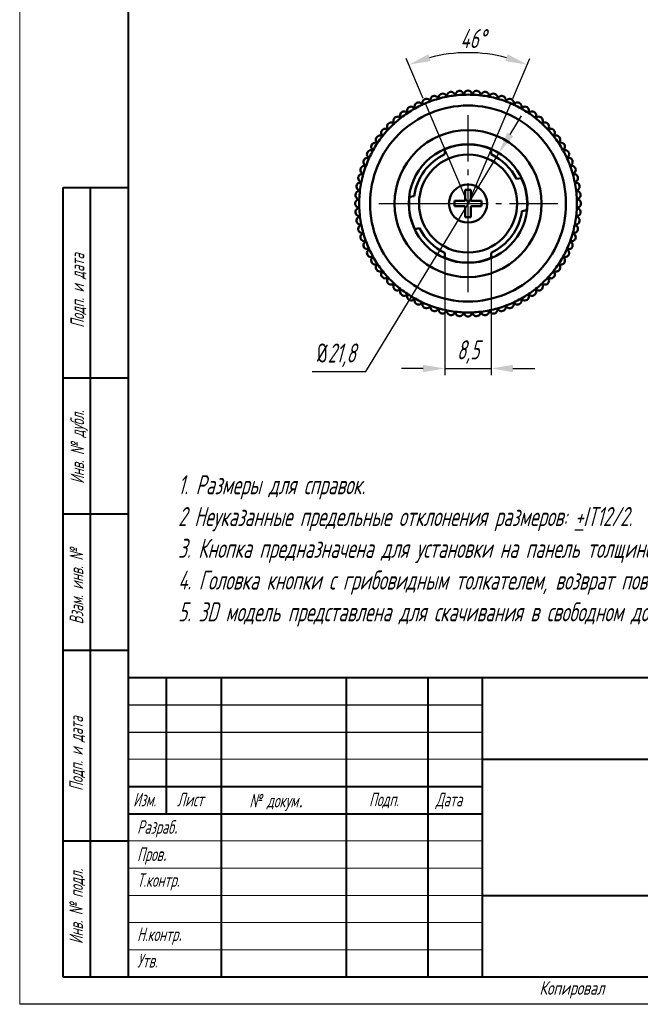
# Model space of a CAD drawing. Header units: millimetres. Extents: x 2381 to 2591, y 1129 to 1426.
# Tile 1 of 4: x 2381 to 2495, y 1129 to 1310. Entities that reach past the tile are written whole.
import ezdxf

# ---------------------------------------------------------------- set-up
doc = ezdxf.new("R2010")
doc.units = ezdxf.units.MM
doc.linetypes.add('ГОСТ 2.303 5', pattern=[24, 20, -1.5, 1, -1.5])
for name, color, linetype, lineweight in [('main', 5, 'Continuous', 50), ('text', 7, 'Continuous', 25), ('Оси', 1, 'ГОСТ 2.303 5', 25), ('РАЗМЕРЫ', 7, 'Continuous', 25), ('ФОРМАТ', 7, 'Continuous', 25), ('ФОРМАТ @ 1', 7, 'Continuous', 25)]:
    doc.layers.add(name, color=color, linetype=linetype, lineweight=lineweight)
doc.styles.add('GOST', font='Gost.shx', dxfattribs={"width": 0.8, "oblique": 15, "height": 3.5})
doc.dimstyles.new('ISO-25', dxfattribs={"dimtxt": 3.5, "dimasz": 4, "dimexe": 1.25, "dimexo": 1, "dimgap": 1, "dimtad": 1, "dimtoh": 1, "dimdec": 1, "dimtxsty": 'GOST', "dimcen": 0, "dimclrd": 256, "dimclrt": 7, "dimadec": 0, "dimazin": 2, "dimtfac": 1, "dimtdec": 1, "dimtmove": 0, "dimatfit": 1, "dimfxl": 0, "dimlwd": -1, "dimarcsym": 0})
doc.dimstyles.get("Standard").update_dxf_attribs({"dimtxt": 3.5, "dimasz": 4, "dimexe": 1.25, "dimexo": 1, "dimgap": 1, "dimtad": 1, "dimdec": 1, "dimrnd": 0.5, "dimtxsty": 'GOST', "dimcen": 0, "dimclrd": 256, "dimclre": 256, "dimclrt": 7, "dimadec": 0, "dimazin": 2, "dimtfac": 1, "dimtdec": 1, "dimtmove": 2, "dimatfit": 1, "dimfxl": 0, "dimtolj": 1, "dimtzin": 0, "dimlwd": -1, "dimlwe": -1, "dimarcsym": 0})

# ---------------------------------------------------------------- blocks, each defined once
blk = doc.blocks.new('*D201')
at = {"layer": 'Defpoints', "color": 0}
for p in [(2458.95, 1266.71), (2467.45, 1266.71), (2467.45, 1245.5)]:
    blk.add_point(p, dxfattribs=at)
at = {"layer": 'РАЗМЕРЫ'}
for p, q in [((2458.95, 1265.71), (2458.95, 1244.25)), ((2467.45, 1265.71), (2467.45, 1244.25)), ((2454.95, 1245.5), (2450.95, 1245.5)), ((2458.95, 1245.5), (2467.45, 1245.5)), ((2471.45, 1245.5), (2475.45, 1245.5))]:
    blk.add_line(p, q, dxfattribs=at)
for points in [[(2454.95, 1244.83), (2454.95, 1246.17), (2458.95, 1245.5)], [(2471.45, 1246.17), (2471.45, 1244.83), (2467.45, 1245.5)]]:
    blk.add_solid(points, dxfattribs=at)
at = {"layer": 'РАЗМЕРЫ', "color": 7, "insert": (2463.2, 1248.51), "char_height": 3.5, "attachment_point": 5, "style": 'GOST'}
blk.add_mtext('\\A1;8,5', dxfattribs=at)
blk = doc.blocks.new('*D205')
at = {"layer": 'Defpoints', "color": 0}
for p in [(2459.49, 1303.26), (2455.36, 1294.19), (2471.05, 1294.19), (2463.2, 1275.76)]:
    blk.add_point(p, dxfattribs=at)
at = {"layer": 'РАЗМЕРЫ'}
for p, q in [((2454.97, 1295.11), (2451.85, 1302.44)), ((2471.44, 1295.11), (2474.56, 1302.44))]:
    blk.add_line(p, q, dxfattribs=at)
blk.add_arc((2463.2, 1275.76), 27.74, 75.2079, 104.7921, dxfattribs=at)
for points in [[(2455.91, 1303.22), (2456.34, 1301.96), (2452.34, 1301.29)], [(2470.07, 1301.96), (2470.5, 1303.22), (2474.07, 1301.29)]]:
    blk.add_solid(points, dxfattribs=at)
at = {"layer": 'РАЗМЕРЫ', "color": 7, "insert": (2464.09, 1306.09), "char_height": 3.5, "attachment_point": 5, "style": 'GOST'}
blk.add_mtext('\\A1;46%%d', dxfattribs=at)
blk = doc.blocks.new('*D219')
at = {"layer": 'Defpoints', "color": 0}
for p in [(2468.87, 1285.08), (2457.54, 1266.45)]:
    blk.add_point(p, dxfattribs=at)
at = {"layer": 'РАЗМЕРЫ'}
for p, q in [((2470.95, 1288.49), (2473.03, 1291.91)), ((2468.87, 1285.08), (2457.54, 1266.45)), ((2444.44, 1244.92), (2457.54, 1266.45)), ((2434.57, 1244.92), (2444.44, 1244.92))]:
    blk.add_line(p, q, dxfattribs=at)
blk.add_solid([(2470.38, 1288.84), (2471.52, 1288.15), (2468.87, 1285.08)], dxfattribs=at)
at = {"layer": 'РАЗМЕРЫ', "color": 7, "insert": (2439, 1247.93), "char_height": 3.5, "attachment_point": 5, "style": 'GOST'}
blk.add_mtext('\\A1;{\\Q0;%%c}21,8', dxfattribs=at)
blk = doc.blocks.new('_None')

msp = doc.modelspace()

# ---------------------------------------------------------------- linework, layer by layer
at = {"layer": 'main'}
for p, q in [((2458.95, 1285.77), (2458.95, 1284.84)), ((2467.45, 1284.84), (2467.45, 1285.77)), ((2472.99, 1280.47), (2472.12, 1280.32)), ((2453.3, 1277.17), (2452.42, 1277.03)), ((2462.7, 1278.29), (2463.7, 1278.29)), ((2462.7, 1276.29), (2462.7, 1278.29)), ((2463.7, 1278.29), (2463.7, 1276.29)), ((2460.7, 1276.29), (2462.7, 1276.29)), ((2460.7, 1275.29), (2460.7, 1276.29)), ((2462.7, 1275.29), (2460.7, 1275.29)), ((2462.7, 1273.29), (2462.7, 1275.29)), ((2463.7, 1276.29), (2465.7, 1276.29)), ((2463.7, 1275.29), (2463.7, 1273.29)), ((2465.7, 1275.29), (2463.7, 1275.29)), ((2465.7, 1276.29), (2465.7, 1275.29)), ((2463.7, 1273.29), (2462.7, 1273.29)), ((2473.11, 1274.41), (2473.98, 1274.55)), ((2453.42, 1271.11), (2454.29, 1271.26)), ((2458.95, 1266.74), (2458.95, 1265.81)), ((2467.45, 1265.81), (2467.45, 1266.74))]:
    msp.add_line(p, q, dxfattribs=at)
for radius in [13.5, 10.9, 9, 3.5]:
    msp.add_circle((2463.2, 1275.79), radius, dxfattribs=at)
for centre, radius, start, end in [((2463.2, 1295.79), 0.75, 358.9256, 181.0744), ((2455.55, 1294.27), 0.75, 21.4256, 203.5744), ((2457.02, 1294.81), 0.75, 16.9256, 199.0744), ((2463.2, 1275.79), 20, 105.8513, 110.1487), ((2463.2, 1275.79), 20, 105.6487, 105.8513), ((2458.54, 1295.24), 0.75, 12.4256, 194.5744), ((2463.2, 1275.79), 20, 101.3513, 105.6487), ((2463.2, 1275.79), 20, 101.1487, 101.3513), ((2460.08, 1295.54), 0.75, 7.9256, 190.0744), ((2463.2, 1275.79), 20, 96.8513, 101.1487), ((2463.2, 1275.79), 20, 96.6487, 96.8513), ((2461.63, 1295.73), 0.75, 3.4256, 185.5744), ((2463.2, 1275.79), 20, 92.3513, 96.6487), ((2463.2, 1275.79), 20, 92.1487, 92.3513), ((2463.2, 1275.79), 20, 87.8513, 92.1487), ((2463.2, 1275.79), 20, 87.6487, 87.8513), ((2464.77, 1295.73), 0.75, 354.4256, 176.5744), ((2463.2, 1275.79), 20, 83.3513, 87.6487), ((2463.2, 1275.79), 20, 83.1487, 83.3513), ((2466.33, 1295.54), 0.75, 349.9256, 172.0744), ((2463.2, 1275.79), 20, 78.8513, 83.1487), ((2463.2, 1275.79), 20, 78.6487, 78.8513), ((2467.87, 1295.24), 0.75, 345.4256, 167.5744), ((2463.2, 1275.79), 20, 74.3513, 78.6487), ((2463.2, 1275.79), 20, 74.1487, 74.3513), ((2469.38, 1294.81), 0.75, 340.9256, 163.0744), ((2463.2, 1275.79), 20, 69.8513, 74.1487), ((2470.86, 1294.27), 0.75, 336.4256, 158.5744), ((2452.75, 1292.84), 0.75, 30.4256, 212.5744), ((2463.2, 1275.79), 20, 119.3513, 123.6487), ((2454.12, 1293.61), 0.75, 25.9256, 208.0744), ((2463.2, 1275.79), 20, 119.1487, 119.3513), ((2463.2, 1275.79), 20, 114.8513, 119.1487), ((2463.2, 1275.79), 20, 114.6487, 114.8513), ((2463.2, 1275.79), 20, 110.3513, 114.6487), ((2463.2, 1275.79), 20, 110.1487, 110.3513), ((2463.2, 1275.79), 20, 69.6487, 69.8513), ((2463.2, 1275.79), 20, 65.3513, 69.6487), ((2463.2, 1275.79), 20, 65.1487, 65.3513), ((2472.28, 1293.61), 0.75, 331.9256, 154.0744), ((2463.2, 1275.79), 20, 60.8513, 65.1487), ((2463.2, 1275.79), 20, 60.6487, 60.8513), ((2473.65, 1292.84), 0.75, 327.4256, 149.5744), ((2463.2, 1275.79), 20, 56.3513, 60.6487), ((2450.22, 1291), 0.75, 39.4256, 221.5744), ((2463.2, 1275.79), 20, 128.3513, 132.6487), ((2451.45, 1291.97), 0.75, 34.9256, 217.0744), ((2463.2, 1275.79), 20, 128.1487, 128.3513), ((2463.2, 1275.79), 20, 123.8513, 128.1487), ((2463.2, 1275.79), 20, 123.6487, 123.8513), ((2463.2, 1275.79), 20, 56.1487, 56.3513), ((2474.96, 1291.97), 0.75, 322.9256, 145.0744), ((2463.2, 1275.79), 20, 51.8513, 56.1487), ((2463.2, 1275.79), 20, 51.6487, 51.8513), ((2476.19, 1291), 0.75, 318.4256, 140.5744), ((2463.2, 1275.79), 20, 47.3513, 51.6487), ((2448, 1288.78), 0.75, 48.4256, 230.5744), ((2463.2, 1275.79), 20, 137.3513, 141.6487), ((2449.06, 1289.93), 0.75, 43.9256, 226.0744), ((2463.2, 1275.79), 20, 137.1487, 137.3513), ((2463.2, 1275.79), 20, 132.8513, 137.1487), ((2463.2, 1275.79), 20, 132.6487, 132.8513), ((2463.2, 1275.79), 20, 47.1487, 47.3513), ((2477.35, 1289.93), 0.75, 313.9256, 136.0744), ((2463.2, 1275.79), 20, 42.8513, 47.1487), ((2463.2, 1275.79), 20, 42.6487, 42.8513), ((2478.41, 1288.78), 0.75, 309.4256, 131.5744), ((2463.2, 1275.79), 20, 38.3513, 42.6487), ((2447.02, 1287.55), 0.75, 52.9256, 235.0744), ((2463.2, 1275.79), 20, 141.8513, 146.1487), ((2463.2, 1275.79), 20, 141.6487, 141.8513), ((2463.2, 1275.79), 20, 38.1487, 38.3513), ((2479.38, 1287.55), 0.75, 304.9256, 127.0744), ((2463.2, 1275.79), 20, 33.8513, 38.1487), ((2446.15, 1286.24), 0.75, 57.4256, 239.5744), ((2463.2, 1275.79), 20, 146.3513, 150.6487), ((2463.2, 1275.79), 20, 146.1487, 146.3513), ((2463.2, 1275.79), 10.85, 66.9394, 113.0606), ((2463.2, 1275.79), 20, 33.6487, 33.8513), ((2480.26, 1286.24), 0.75, 300.4256, 122.5744), ((2463.2, 1275.79), 20, 29.3513, 33.6487), ((2444.73, 1283.44), 0.75, 66.4256, 248.5744), ((2463.2, 1275.79), 20, 155.3513, 159.6487), ((2445.38, 1284.87), 0.75, 61.9256, 244.0744), ((2463.2, 1275.79), 20, 155.1487, 155.3513), ((2463.2, 1275.79), 20, 150.8513, 155.1487), ((2463.2, 1275.79), 20, 150.6487, 150.8513), ((2463.2, 1275.79), 10, 115.1507, 172.0409), ((2463.2, 1275.79), 10, 26.9561, 64.8493), ((2463.2, 1275.79), 20, 29.1487, 29.3513), ((2481.02, 1284.87), 0.75, 295.9256, 118.0744), ((2463.2, 1275.79), 20, 24.8513, 29.1487), ((2463.2, 1275.79), 20, 24.6487, 24.8513), ((2481.68, 1283.44), 0.75, 291.4256, 113.5744), ((2463.2, 1275.79), 20, 20.3513, 24.6487), ((2444.18, 1281.97), 0.75, 70.9256, 253.0744), ((2463.2, 1275.79), 20, 159.8513, 164.1487), ((2463.2, 1275.79), 20, 159.6487, 159.8513), ((2463.2, 1275.79), 20, 20.1487, 20.3513), ((2482.23, 1281.97), 0.75, 286.9256, 109.0744), ((2463.2, 1275.79), 20, 15.8513, 20.1487), ((2443.76, 1280.46), 0.75, 75.4256, 257.5744), ((2463.2, 1275.79), 20, 164.3513, 168.6487), ((2463.2, 1275.79), 20, 164.1487, 164.3513), ((2463.2, 1275.79), 10.85, 353.4472, 25.5498), ((2463.2, 1275.79), 20, 15.6487, 15.8513), ((2482.65, 1280.46), 0.75, 282.4256, 104.5744), ((2463.2, 1275.79), 20, 11.3513, 15.6487), ((2443.45, 1278.92), 0.75, 79.9256, 262.0744), ((2463.2, 1275.79), 20, 168.8513, 173.1487), ((2463.2, 1275.79), 20, 168.6487, 168.8513), ((2463.2, 1275.79), 20, 11.1487, 11.3513), ((2482.96, 1278.92), 0.75, 277.9256, 100.0744), ((2463.2, 1275.79), 20, 6.8513, 11.1487), ((2443.27, 1277.36), 0.75, 84.4256, 266.5744), ((2463.2, 1275.79), 20, 173.3513, 177.6487), ((2463.2, 1275.79), 20, 173.1487, 173.3513), ((2463.2, 1275.79), 10.85, 173.4472, 205.5498), ((2463.2, 1275.79), 20, 6.6487, 6.8513), ((2463.2, 1275.79), 20, 2.3513, 6.6487), ((2483.14, 1277.36), 0.75, 273.4256, 95.5744), ((2443.2, 1275.79), 0.75, 88.9256, 271.0744), ((2443.27, 1274.22), 0.75, 93.4256, 275.5744), ((2463.2, 1275.79), 20, 177.6487, 177.8513), ((2463.2, 1275.79), 20, 182.1487, 182.3513), ((2463.2, 1275.79), 20, 182.3513, 186.6487), ((2463.2, 1275.79), 20, 353.3513, 357.6487), ((2483.14, 1274.22), 0.75, 264.4256, 86.5744), ((2463.2, 1275.79), 20, 2.1487, 2.3513), ((2483.2, 1275.79), 0.75, 268.9256, 91.0744), ((2463.2, 1275.79), 20, 357.6487, 357.8513), ((2443.45, 1272.66), 0.75, 97.9256, 280.0744), ((2463.2, 1275.79), 20, 186.6487, 186.8513), ((2463.2, 1275.79), 20, 186.8513, 191.1487), ((2463.2, 1275.79), 10, 295.1507, 352.0409), ((2463.2, 1275.79), 20, 348.8513, 353.1487), ((2482.96, 1272.66), 0.75, 259.9256, 82.0744), ((2463.2, 1275.79), 20, 353.1487, 353.3513), ((2443.76, 1271.12), 0.75, 102.4256, 284.5744), ((2463.2, 1275.79), 20, 191.1487, 191.3513), ((2463.2, 1275.79), 20, 191.3513, 195.6487), ((2463.2, 1275.79), 10, 206.9561, 244.8493), ((2463.2, 1275.79), 20, 344.3513, 348.6487), ((2482.65, 1271.12), 0.75, 255.4256, 77.5744), ((2463.2, 1275.79), 20, 348.6487, 348.8513), ((2444.18, 1269.61), 0.75, 106.9256, 289.0744), ((2463.2, 1275.79), 20, 195.6487, 195.8513), ((2463.2, 1275.79), 20, 195.8513, 200.1487), ((2463.2, 1275.79), 20, 339.8513, 344.1487), ((2482.23, 1269.61), 0.75, 250.9256, 73.0744), ((2463.2, 1275.79), 20, 344.1487, 344.3513), ((2444.73, 1268.14), 0.75, 111.4256, 293.5744), ((2463.2, 1275.79), 20, 200.1487, 200.3513), ((2463.2, 1275.79), 20, 200.3513, 204.6487), ((2463.2, 1275.79), 20, 335.3513, 339.6487), ((2481.68, 1268.14), 0.75, 246.4256, 68.5744), ((2463.2, 1275.79), 20, 339.6487, 339.8513), ((2445.38, 1266.71), 0.75, 115.9256, 298.0744), ((2463.2, 1275.79), 20, 204.6487, 204.8513), ((2463.2, 1275.79), 20, 204.8513, 209.1487), ((2446.15, 1265.34), 0.75, 120.4256, 302.5744), ((2463.2, 1275.79), 20, 209.1487, 209.3513), ((2463.2, 1275.79), 20, 209.3513, 213.6487), ((2463.2, 1275.79), 10.85, 246.9394, 293.0606), ((2463.2, 1275.79), 20, 326.3513, 330.6487), ((2480.26, 1265.34), 0.75, 237.4256, 59.5744), ((2463.2, 1275.79), 20, 330.6487, 330.8513), ((2463.2, 1275.79), 20, 330.8513, 335.1487), ((2481.02, 1266.71), 0.75, 241.9256, 64.0744), ((2463.2, 1275.79), 20, 335.1487, 335.3513), ((2447.02, 1264.03), 0.75, 124.9256, 307.0744), ((2463.2, 1275.79), 20, 213.6487, 213.8513), ((2463.2, 1275.79), 20, 213.8513, 218.1487), ((2463.2, 1275.79), 20, 321.8513, 326.1487), ((2479.38, 1264.03), 0.75, 232.9256, 55.0744), ((2463.2, 1275.79), 20, 326.1487, 326.3513), ((2448, 1262.8), 0.75, 129.4256, 311.5744), ((2463.2, 1275.79), 20, 218.1487, 218.3513), ((2463.2, 1275.79), 20, 218.3513, 222.6487), ((2449.06, 1261.65), 0.75, 133.9256, 316.0744), ((2463.2, 1275.79), 20, 222.6487, 222.8513), ((2463.2, 1275.79), 20, 222.8513, 227.1487), ((2463.2, 1275.79), 20, 312.8513, 317.1487), ((2477.35, 1261.65), 0.75, 223.9256, 46.0744), ((2463.2, 1275.79), 20, 317.1487, 317.3513), ((2463.2, 1275.79), 20, 317.3513, 321.6487), ((2478.41, 1262.8), 0.75, 228.4256, 50.5744), ((2463.2, 1275.79), 20, 321.6487, 321.8513), ((2450.22, 1260.58), 0.75, 138.4256, 320.5744), ((2463.2, 1275.79), 20, 227.1487, 227.3513), ((2463.2, 1275.79), 20, 227.3513, 231.6487), ((2463.2, 1275.79), 20, 308.3513, 312.6487), ((2476.19, 1260.58), 0.75, 219.4256, 41.5744), ((2463.2, 1275.79), 20, 312.6487, 312.8513), ((2451.45, 1259.61), 0.75, 142.9256, 325.0744), ((2463.2, 1275.79), 20, 231.6487, 231.8513), ((2463.2, 1275.79), 20, 231.8513, 236.1487), ((2452.75, 1258.74), 0.75, 147.4256, 329.5744), ((2463.2, 1275.79), 20, 236.1487, 236.3513), ((2463.2, 1275.79), 20, 236.3513, 240.6487), ((2463.2, 1275.79), 20, 299.3513, 303.6487), ((2473.65, 1258.74), 0.75, 210.4256, 32.5744), ((2463.2, 1275.79), 20, 303.6487, 303.8513), ((2463.2, 1275.79), 20, 303.8513, 308.1487), ((2474.96, 1259.61), 0.75, 214.9256, 37.0744), ((2463.2, 1275.79), 20, 308.1487, 308.3513), ((2454.12, 1257.97), 0.75, 151.9256, 334.0744), ((2463.2, 1275.79), 20, 240.6487, 240.8513), ((2463.2, 1275.79), 20, 240.8513, 245.1487), ((2463.2, 1275.79), 20, 245.1487, 245.3513), ((2455.55, 1257.31), 0.75, 156.4256, 338.5744), ((2463.2, 1275.79), 20, 245.3513, 249.6487), ((2463.2, 1275.79), 20, 249.6487, 249.8513), ((2457.02, 1256.77), 0.75, 160.9256, 343.0744), ((2463.2, 1275.79), 20, 249.8513, 254.1487), ((2463.2, 1275.79), 20, 285.8513, 290.1487), ((2469.38, 1256.77), 0.75, 196.9256, 19.0744), ((2463.2, 1275.79), 20, 290.1487, 290.3513), ((2463.2, 1275.79), 20, 290.3513, 294.6487), ((2470.86, 1257.31), 0.75, 201.4256, 23.5744), ((2463.2, 1275.79), 20, 294.6487, 294.8513), ((2463.2, 1275.79), 20, 294.8513, 299.1487), ((2472.28, 1257.97), 0.75, 205.9256, 28.0744), ((2463.2, 1275.79), 20, 299.1487, 299.3513), ((2463.2, 1275.79), 20, 254.1487, 254.3513), ((2458.54, 1256.34), 0.75, 165.4256, 347.5744), ((2463.2, 1275.79), 20, 254.3513, 258.6487), ((2463.2, 1275.79), 20, 258.6487, 258.8513), ((2460.08, 1256.04), 0.75, 169.9256, 352.0744), ((2463.2, 1275.79), 20, 258.8513, 263.1487), ((2463.2, 1275.79), 20, 263.1487, 263.3513), ((2461.63, 1255.85), 0.75, 174.4256, 356.5744), ((2463.2, 1275.79), 20, 263.3513, 267.6487), ((2463.2, 1275.79), 20, 267.6487, 267.8513), ((2463.2, 1275.79), 20, 267.8513, 272.1487), ((2463.2, 1255.79), 0.75, 178.9256, 1.0744), ((2463.2, 1275.79), 20, 272.1487, 272.3513), ((2463.2, 1275.79), 20, 272.3513, 276.6487), ((2464.77, 1255.85), 0.75, 183.4256, 5.5744), ((2463.2, 1275.79), 20, 276.6487, 276.8513), ((2463.2, 1275.79), 20, 276.8513, 281.1487), ((2466.33, 1256.04), 0.75, 187.9256, 10.0744), ((2463.2, 1275.79), 20, 281.1487, 281.3513), ((2463.2, 1275.79), 20, 281.3513, 285.6487), ((2467.87, 1256.34), 0.75, 192.4256, 14.5744), ((2463.2, 1275.79), 20, 285.6487, 285.8513)]:
    msp.add_arc(centre, radius, start, end, dxfattribs=at)
for points in [[(2445.2, 1275.79), (2445.2, 1280.56), (2447.1, 1285.14), (2453.85, 1291.89), (2458.43, 1293.79), (2467.98, 1293.79), (2472.56, 1291.89), (2479.31, 1285.14), (2481.2, 1280.56), (2481.2, 1275.79)], [(2481.2, 1275.79), (2481.2, 1271.02), (2479.31, 1266.44), (2472.56, 1259.69), (2467.98, 1257.79), (2458.43, 1257.79), (2453.85, 1259.69), (2447.1, 1266.44), (2445.2, 1271.02), (2445.2, 1275.79)]]:
    msp.add_open_spline(points, degree=3, knots=[0, 0, 0, 0, 0.25, 0.25, 0.5, 0.5, 0.75, 0.75, 1, 1, 1, 1], dxfattribs=at)
for points in [[(2443.2, 1275.79), (2443.2, 1275.92), (2443.21, 1276.17), (2443.21, 1276.41), (2443.22, 1276.54)], [(2443.22, 1275.04), (2443.21, 1275.17), (2443.21, 1275.42), (2443.2, 1275.67), (2443.2, 1275.79)], [(2483.19, 1276.54), (2483.19, 1276.41), (2483.2, 1276.17), (2483.2, 1275.92), (2483.2, 1275.79)], [(2483.2, 1275.79), (2483.2, 1275.67), (2483.2, 1275.42), (2483.19, 1275.17), (2483.19, 1275.04)]]:
    msp.add_open_spline(points, degree=3, dxfattribs=at)
at = {"layer": 'Оси'}
for p, q in [((2463.2, 1275.76), (2455.36, 1294.19)), ((2463.2, 1275.76), (2471.05, 1294.19)), ((2463.2, 1259.52), (2463.2, 1292.01)), ((2446.82, 1275.79), (2479.69, 1275.79))]:
    msp.add_line(p, q, dxfattribs=at)
at = {"layer": 'ФОРМАТ', "lineweight": 0}
msp.add_line((2380.81, 1425.73), (2380.81, 1128.73), dxfattribs=at)
at = {"layer": 'ФОРМАТ', "lineweight": 40, "ltscale": 5}
for p, q in [((2400.81, 1133.73), (2400.81, 1420.73)), ((2585.81, 1133.73), (2388.81, 1133.73))]:
    msp.add_line(p, q, dxfattribs=at)
at = {"layer": 'ФОРМАТ', "lineweight": 40}
for p, q in [((2388.81, 1133.73), (2388.81, 1278.73)), ((2388.81, 1278.73), (2400.81, 1278.73)), ((2393.81, 1133.73), (2393.81, 1278.73)), ((2400.81, 1243.73), (2388.81, 1243.73)), ((2400.81, 1218.73), (2388.81, 1218.73)), ((2400.81, 1193.73), (2388.81, 1193.73)), ((2400.81, 1188.73), (2585.81, 1188.73)), ((2407.81, 1163.73), (2407.81, 1188.73)), ((2417.81, 1188.73), (2417.81, 1133.73)), ((2440.81, 1188.73), (2440.81, 1133.73)), ((2455.81, 1188.73), (2455.81, 1133.73)), ((2465.81, 1188.73), (2465.81, 1133.73)), ((2465.81, 1173.73), (2585.81, 1173.73)), ((2400.81, 1168.73), (2465.81, 1168.73)), ((2400.81, 1163.73), (2465.81, 1163.73)), ((2388.81, 1158.73), (2400.81, 1158.73)), ((2465.81, 1148.73), (2585.81, 1148.73))]:
    msp.add_line(p, q, dxfattribs=at)
at = {"layer": 'ФОРМАТ'}
for p, q in [((2400.81, 1183.73), (2465.81, 1183.73)), ((2400.81, 1178.73), (2465.81, 1178.73))]:
    msp.add_line(p, q, dxfattribs=at)
at = {"layer": 'ФОРМАТ', "linetype": 'Continuous', "lineweight": 0}
for p, q in [((2400.81, 1173.73), (2465.81, 1173.73)), ((2400.81, 1158.73), (2465.81, 1158.73)), ((2400.81, 1153.73), (2465.81, 1153.73)), ((2400.81, 1148.73), (2465.81, 1148.73)), ((2400.81, 1143.73), (2465.81, 1143.73)), ((2400.81, 1138.73), (2465.81, 1138.73))]:
    msp.add_line(p, q, dxfattribs=at)
at = {"layer": 'ФОРМАТ', "linetype": 'Continuous'}
msp.add_line((2388.81, 1133.73), (2400.81, 1133.73), dxfattribs=at)
at = {"layer": 'ФОРМАТ', "linetype": 'ByBlock', "ltscale": 5}
msp.add_line((2590.81, 1128.73), (2380.81, 1128.73), dxfattribs=at)

# ---------------------------------------------------------------- texts
at = {"layer": 'text', "ltscale": 100, "insert": (2409.92, 1225.89), "char_height": 3.5, "width": 178.5111, "attachment_point": 1, "style": 'GOST'}
msp.add_mtext('1. Размеры для справок.\\P2 Неуказанные предельные отклонения размеров: {\\L+}IT12/2.\\P3. Кнопка предназначена для установки на панель толщиной 1...5 мм.\\P4. Головка кнопки с грибовидным толкателем, возврат поворотом.\\P5. 3D модель представлена для скачивания в свободном доступе на сайте компании "ОВЕН"  в формате *.STEP.', dxfattribs=at)
at = {"layer": 'ФОРМАТ', "char_height": 2.5, "attachment_point": 1, "rotation": 90, "style": 'GOST'}
for s, insert in [('{\\Q15;\\W0.8;Подп. и дата}', (2390.16, 1252.98)), ('Инв. № {\\Fgost_au|c204;дубл.}', (2390.15, 1224.32)), ('Взам. инв. №', (2389.99, 1198.51)), ('{\\Q15;\\W0.8;Подп. и дата}', (2389.93, 1167.93)), ('Инв. № {\\Fgost_au|c204;подл\\W0.965;.}', (2389.93, 1139.8))]:
    msp.add_mtext(s, dxfattribs=dict(at, insert=insert))
at = {"layer": 'ФОРМАТ', "char_height": 2.5, "attachment_point": 1, "style": 'GOST'}
for s, insert in [('{\\Q15;\\W0.784;Изм.}', (2401.67, 1167.58)), ('{\\Q15;\\W0.8;Лист}', (2409.73, 1167.58)), ('{\\Q15;\\W0.8;Подп.}', (2445.01, 1167.6)), ('{\\Q15;\\W0.8;Дата}', (2457.26, 1167.58)), ('{\\Q15;\\W0.8;Разраб\\H1.4x;.}', (2402.39, 1163.54)), ('{\\Q15;\\W0.8;Пров\\H1.4x;.}', (2402.39, 1158.54)), ('{\\Q15;\\W0.8;Т.контр\\W0.965;.}', (2402.39, 1152.8)), ('{\\Q15;\\W0.8;Н.контр\\H1.4x;.}', (2402.39, 1143.84)), ('{\\Q15;\\W0.8;Утв.}', (2402.39, 1137.98)), ('{\\W0.9;Копировал}', (2476.31, 1132.98))]:
    msp.add_mtext(s, dxfattribs=dict(at, insert=insert))
at = {"layer": 'ФОРМАТ @ 1', "insert": (2423.01, 1167.39), "char_height": 2.5, "attachment_point": 1, "style": 'GOST'}
msp.add_mtext('№ докум{\\Fwin_eskd|c204;\\W0.965;.}', dxfattribs=at)

# ---------------------------------------------------------------- dimensions: what is measured, and where the dimension line sits
at = {"layer": 'РАЗМЕРЫ'}
dim = msp.add_angular_dim_3p(base=(2459.49, 1303.26), center=(2463.2, 1275.76), p1=(2455.36, 1294.19), p2=(2471.05, 1294.19), dimstyle='Standard', override={"dimlfac": 1, "dimtxsty": 'GOST', "dimsah": 1, "dimtdec": 0, "dimtmove": 1, "dimtolj": 1}, dxfattribs=at)
dim.commit()
dim.dimension.update_dxf_attribs({"geometry": '*D205', "text_midpoint": (2464.09, 1306.09), "dimtype": 165})
dim = msp.add_diameter_dim_2p(p1=(2468.87, 1285.08), p2=(2457.54, 1266.45), text='{\\Q0;%%c}21,8', dimstyle='ISO-25', override={"dimlfac": 1, "dimtxsty": 'GOST', "dimblk2": 'None', "dimsah": 1, "dimse2": 0, "dimsd1": 1, "dimsd2": 0, "dimtmove": 1, "dimtolj": 1}, dxfattribs=at)
dim.commit()
dim.dimension.update_dxf_attribs({"geometry": '*D219', "text_midpoint": (2444.44, 1244.92), "dimtype": 163})
dim = msp.add_linear_dim(base=(2467.45, 1245.5), p1=(2458.95, 1266.71), p2=(2467.45, 1266.71), dimstyle='Standard', override={"dimlfac": 1, "dimtxsty": 'GOST', "dimsah": 1, "dimtmove": 1, "dimtolj": 1}, dxfattribs=at)
dim.commit()
dim.dimension.update_dxf_attribs({"geometry": '*D201', "text_midpoint": (2463.2, 1248.51)})

doc.saveas('drawing.dxf')
